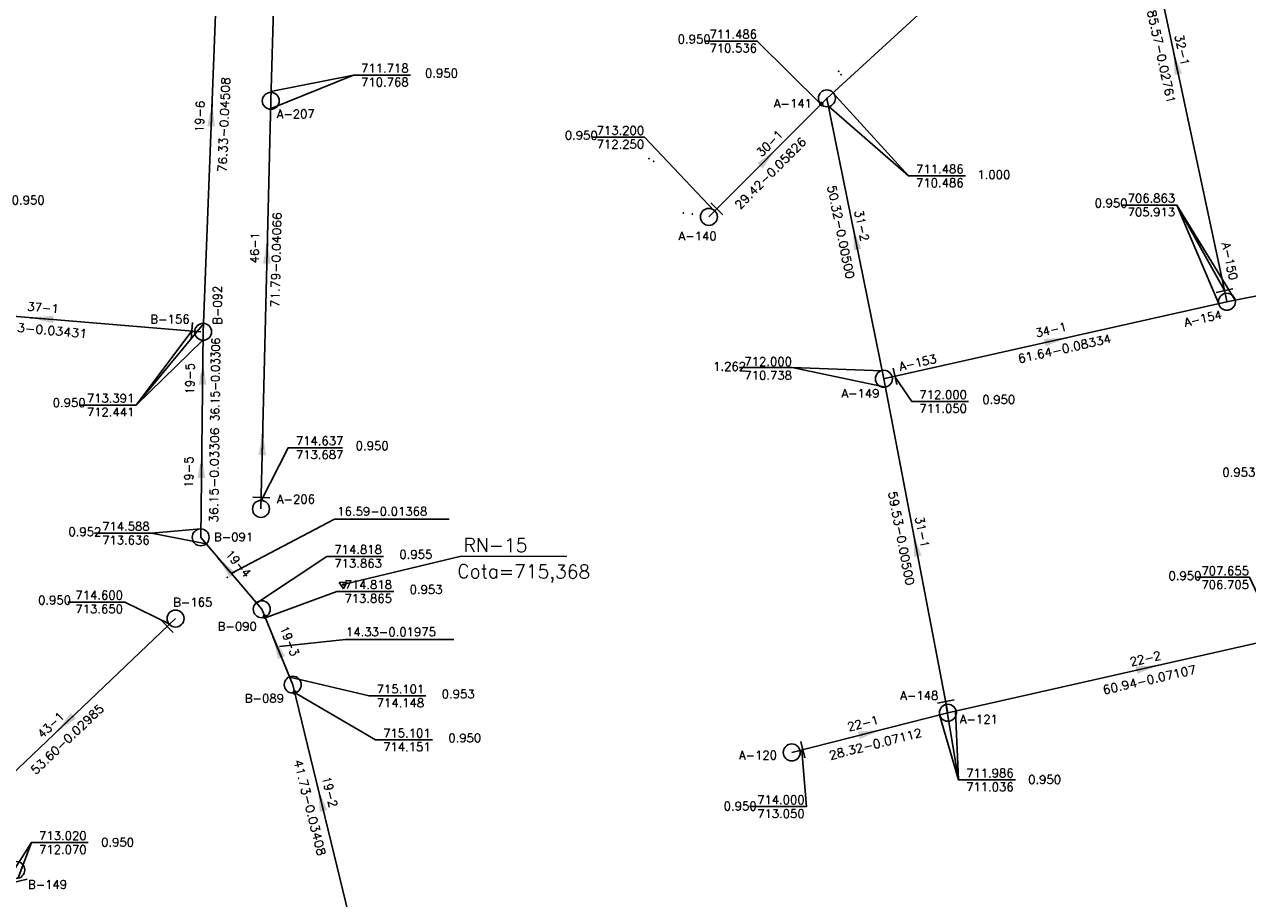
# Model space of a CAD drawing. Extents: x 197221 to 199539, y 8705820 to 8707465.
# Tile 14 of 33: x 197908 to 198123, y 8706210 to 8706363. Entities that reach past the tile are written whole.
import ezdxf
from ezdxf.enums import TextEntityAlignment as Align

# ---------------------------------------------------------------- set-up
doc = ezdxf.new("R2010")
doc.units = 0
doc.header["$LTSCALE"] = 5
doc.header["$MEASUREMENT"] = 0
doc.header["$PDSIZE"] = 0.3
doc.layers.get('0').update_dxf_attribs({"linetype": 'CONTINUOUS'})
for name, color, linetype in [('_RN', 3, 'CONTINUOUS'), ('CRISTA', 7, 'CONTINUOUS'), ('ESTACAO', 5, 'CONTINUOUS'), ('LIDER', 21, 'CONTINUOUS'), ('NUMEROTRECHO', 24, 'CONTINUOUS'), ('NUMPV', 24, 'CONTINUOUS'), ('PE', 7, 'CONTINUOUS'), ('PL', 23, 'CONTINUOUS'), ('PV', 23, 'CONTINUOUS'), ('REDE', 20, 'CONTINUOUS'), ('SETA', 21, 'CONTINUOUS'), ('TEXTOPVS', 24, 'CONTINUOUS'), ('TEXTOTRECHO', 24, 'CONTINUOUS')]:
    doc.layers.add(name, color=color, linetype=linetype)
doc.layers.get('0').freeze()
doc.styles.add('AG2', font='romans.shx', dxfattribs={"height": 3})
doc.styles.add('ROMANS', font='romans.shx', dxfattribs={"width": 0.85})
doc.styles.get("Standard").update_dxf_attribs({"font": 'romans.shx'})

# ---------------------------------------------------------------- blocks, each defined once
blk = doc.blocks.new('Rn')
for points in [[(-0.75, -0.43), (0, 0.87)], [(0, 0.87), (0.75, -0.43)], [(-0.75, -0.43), (0.75, -0.43)]]:
    blk.add_lwpolyline(points)
blk.add_circle((0, 0), 0.122)
blk = doc.blocks.new('SETA')
blk.add_line((2, 0), (-2, 0))
blk.add_solid([(-2, -0.67), (-2, 0.67), (2, 0)])
blk = doc.blocks.new('PV')
blk.add_circle((0, 0), 1.49)
blk = doc.blocks.new('PL')
at = {"layer": 'PL'}
blk.add_line((2.01, 1.49), (2.01, -1.49), dxfattribs=at)
blk.add_circle((0, 0), 1.49, dxfattribs=at)
blk = doc.blocks.new('NODG')
at = {"const_width": 1}
blk.add_lwpolyline([(-0.5, 0, 1), (0.5, 0, 1)], format="xyb", close=True, dxfattribs=at)

msp = doc.modelspace()

# ---------------------------------------------------------------- linework, layer by layer
at = {"layer": '_RN'}
msp.add_line((197985.13, 8706269.98, 715), (198003.74, 8706269.9, 715), dxfattribs=at)
at = {"layer": '_RN', "elevation": -1132.51}
msp.add_lwpolyline([(197985.13, 8706269.98), (197964.42, 8706264.96)], dxfattribs=at)
at = {"layer": 'CRISTA'}
for p in [(198051.92, 8706354.66, 710.96), (198018.18, 8706339.87, 712.99), (198025.81, 8706330.1, 713.5)]:
    msp.add_point(p, dxfattribs=at)
at = {"layer": 'ESTACAO'}
for p in [(198049.44, 8706350.47, 711.49), (198119.77, 8706314.69, 706.86), (198061.44, 8706301.66, 711.89), (197944.04, 8706266.23, 714.7), (198070.71, 8706242.41, 711.99)]:
    msp.add_point(p, dxfattribs=at)
at = {"layer": 'LIDER'}
for p, q in [((197966.21, 8706354.56, 711.72), (197951.58, 8706348.6)), ((198063.79, 8706336.84, 711.49), (198049.76, 8706349.01)), ((198110.97, 8706331.7, 706.86), (198118.33, 8706314.34)), ((198110.97, 8706331.7, 706.86), (198121.24, 8706314.97, 706.86)), ((197928, 8706296.53, 713.39), (197937.78, 8706309.58, 713.39)), ((197928, 8706296.53, 713.39), (197939.73, 8706307.94)), ((198043.33, 8706303.12, 712), (198059.76, 8706299.69)), ((197962.9, 8706276.48, 714.81), (197944.71, 8706266.93, 714.7)), ((197962.9, 8706276.48, 714.82), (197983.03, 8706276.48, 714.82)), ((197930.69, 8706274.01, 714.59), (197940.31, 8706272.13)), ((197964.81, 8706255.28), (197953.23, 8706254.09)), ((197964.81, 8706255.28), (197983.87, 8706255.28)), ((198072.59, 8706230.6, 711.99), (198070.38, 8706244.05, 711.99)), ((198072.59, 8706230.6, 711.99), (198069.25, 8706242.04)), ((197907.24, 8706213.39, 713.02), (197909.59, 8706219.59, 713.02))]:
    msp.add_line(p, q, dxfattribs=at)
for points, elevation in [([(198048.38, 8706349.47), (198037.21, 8706360.55), (198027.91, 8706360.55)], 713.2), ([(197951.7, 8706351.67), (197966.21, 8706354.56), (197976.21, 8706354.56)], 711.72), ([(198050.47, 8706351.41), (198063.79, 8706336.84), (198073.79, 8706336.84)], 711.49), ([(198029.68, 8706330.6), (198017.38, 8706343.64), (198008.08, 8706343.64)], 713.2), ([(198119.35, 8706316.65), (198110.97, 8706331.7), (198101.33, 8706331.7)], 706.86), ([(197939.84, 8706310.81), (197928, 8706296.53), (197918, 8706296.53)], 713.39), ([(198059.18, 8706302.52), (198043.33, 8706303.12), (198034.08, 8706303.12)], 712), ([(198061.47, 8706301.44), (198064.36, 8706297.16), (198074.36, 8706297.16)], 712), ([(197949.98, 8706279.66), (197954.75, 8706289.03), (197964.31, 8706289.03)], 714.64), ([(197939.36, 8706274.75), (197930.69, 8706274.01), (197920.69, 8706274.01)], 714.59), ([(197949.17, 8706261.68), (197961.51, 8706269.92), (197971.51, 8706269.92)], 714.82), ([(198128.78, 8706255.55), (198123.74, 8706266.25), (198114.43, 8706266.25)], 711.99), ([(197950.89, 8706259.17), (197963.29, 8706263.75), (197973.29, 8706263.75)], 714.82), ([(197933.92, 8706258.01), (197925.99, 8706261.89), (197915.99, 8706261.89)], 714.6), ([(197955, 8706248.65), (197968.95, 8706245.38), (197978.95, 8706245.38)], 715.1), ([(197955.86, 8706245.99), (197970.09, 8706237.64), (197980.09, 8706237.64)], 716.52), ([(198072.07, 8706242.72), (198072.59, 8706230.6), (198082.59, 8706230.6)], 711.99), ([(198045.01, 8706235.72), (198045.85, 8706225.9), (198035.85, 8706225.9)], 714), ([(197905.94, 8706213.77), (197909.59, 8706219.59), (197919.59, 8706219.59)], 713.02)]:
    msp.add_lwpolyline(points, dxfattribs=dict(at, elevation=elevation))
at = {"layer": 'PE'}
for p in [(198051.49, 8706355.21, 710.15), (198018.97, 8706339.41, 712.38), (198024.22, 8706330.31, 712.74)]:
    msp.add_point(p, dxfattribs=at)
at = {"layer": 'REDE'}
for p, q in [((197951.67, 8706350.03, 711.72), (197953.83, 8706424.48, 708.03)), ((198049.44, 8706350.47, 711.49), (198101.87, 8706398.51, 704.5)), ((198119.73, 8706314.82, 706.86), (198101.87, 8706398.51, 704.5)), ((197939.78, 8706309.41, 713.39), (197942.75, 8706385.68, 709.95)), ((197949.95, 8706278.26, 714.64), (197951.67, 8706350.03, 711.72)), ((198028.7, 8706329.61, 713.2), (198049.44, 8706350.47, 711.49)), ((198059.46, 8706301.15, 712), (198049.44, 8706350.47, 711.49)), ((198119.77, 8706314.69, 706.86), (198145.79, 8706319.9, 704.81)), ((197939.4, 8706309.42, 713.39), (197883.46, 8706314.04, 711.47)), ((198059.62, 8706301.19, 712), (198119.77, 8706314.69, 706.86)), ((197939.35, 8706273.26, 714.59), (197939.78, 8706309.41, 713.39)), ((198070.64, 8706242.68, 711.99), (198059.46, 8706301.15, 712)), ((197950.08, 8706260.61, 714.82), (197939.35, 8706273.26, 714.59)), ((197955.53, 8706247.35, 715.1), (197950.08, 8706260.61, 714.82)), ((197934.93, 8706258.97, 714.6), (197896.09, 8706222.03, 713)), ((198070.71, 8706242.41, 711.99), (198130.15, 8706255.86, 707.65)), ((197965.39, 8706206.81, 716.52), (197955.53, 8706247.35, 715.1)), ((198043.26, 8706235.43, 714), (198070.71, 8706242.41, 711.99))]:
    msp.add_line(p, q, dxfattribs=at)

# ---------------------------------------------------------------- block references
at = {"layer": '_RN', "xscale": 0.8979219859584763, "yscale": 0.8979219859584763, "zscale": 0.8979219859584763, "rotation": 183.3561931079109}
msp.add_blockref('Rn', (197964.42, 8706264.96), dxfattribs=at)
at = {"layer": 'LIDER', "xscale": 0.4, "yscale": 0.4, "zscale": 0.4}
for p in [(198048.46, 8706349.47, 713.2), (197950.61, 8706259.31, 715.1), (197955.86, 8706245.99, 716.52)]:
    msp.add_blockref('NODG', p, dxfattribs=at)
at = {"layer": 'PL'}
for p, rotation in [((198028.7, 8706329.61), 45.15224164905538), ((198119.77, 8706314.69, 706.86), 102.0479877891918), ((197939.78, 8706309.41, 713.39), 175.2775705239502), ((198059.46, 8706301.15, 712), 12.64831334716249), ((197949.95, 8706278.26), 88.6235862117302), ((197934.93, 8706258.97), 223.5626323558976), ((198070.71, 8706242.41, 711.99), 100.8198885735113), ((198043.26, 8706235.43), 14.26874198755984), ((197906.93, 8706214.76, 713.02), 225.3422750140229), ((197906.93, 8706214.76), 282.7768417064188)]:
    msp.add_blockref('PL', p, dxfattribs=dict(at, rotation=rotation))
at = {"layer": 'PV'}
for p, rotation in [((197951.67, 8706350.03), 77.3084106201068), ((198049.44, 8706350.47), 5.993481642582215), ((198119.77, 8706314.69), 153.558222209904), ((197939.35, 8706273.26), 47.95972812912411), ((197950.08, 8706260.61), 90.34142238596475), ((197955.53, 8706247.35), 73.61638452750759)]:
    msp.add_blockref('PV', p, dxfattribs=dict(at, rotation=rotation))
at = {"layer": 'SETA'}
for p, rotation in [((198110.8, 8706356.67), 102.0620760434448), ((197941.27, 8706347.55), 87.78074748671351), ((198039.07, 8706340.04), 45.15843701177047), ((198054.45, 8706325.81), 101.499105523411), ((197951.03, 8706323.39), 88.63574630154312), ((197911.43, 8706311.73), 175.3017685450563), ((198089.69, 8706307.94), 12.65005946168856), ((197939.7, 8706302.12), 89.33318945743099), ((197950.22, 8706289.71), 88.63574630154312), ((197939.5, 8706285.69), 89.33318945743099), ((198065.05, 8706271.91), 100.8338072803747), ((197943.68, 8706268.16, 714.82), 130.2957029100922), ((197952.8, 8706253.98), 112.3866774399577), ((198105.81, 8706250.34), 12.72668249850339), ((197915.51, 8706240.5), 223.5933074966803), ((198056.99, 8706238.92), 14.27069981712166), ((197960.46, 8706227.08), 103.6847323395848)]:
    msp.add_blockref('SETA', p, dxfattribs=dict(at, rotation=rotation))

# ---------------------------------------------------------------- texts
at = {"layer": '_RN', "style": 'AG2'}
for s, p in [('RN-15', (197985.57, 8706270.72, 715)), ('Cota=715,368', (197984.47, 8706266.12, 715))]:
    msp.add_text(s, height=2.4, rotation=359.749, dxfattribs=at).set_placement(p)
at = {"layer": 'NUMEROTRECHO', "style": 'ROMANS'}
for s, rotation, p in [('32-1', 282.0482, (198111.17, 8706358.79)), ('19-6', 87.7684, (197939.93, 8706347.25)), ('30-1', 45.1521, (198039.91, 8706342.02)), ('31-2', 281.4853, (198054.84, 8706327.93)), ('46-1', 88.6233, (197949.6, 8706324.19)), ('37-1', 355.2776, (197911.57, 8706312.91)), ('34-1', 12.6483, (198089, 8706309.04)), ('19-5', 89.3206, (197938.21, 8706301.15)), ('19-5', 89.3206, (197938.01, 8706284.72)), ('31-1', 280.8201, (198065.46, 8706274.03)), ('19-4', 310.2778, (197945.38, 8706268.15)), ('19-3', 292.3713, (197954.27, 8706254.74)), ('22-2', 12.745, (198105.61, 8706251.21)), ('43-1', 43.5623, (197913.51, 8706239.7)), ('22-1', 14.2687, (198055.96, 8706239.84)), ('19-2', 283.6706, (197961.32, 8706228.33))]:
    msp.add_text(s, height=1.5, rotation=rotation, dxfattribs=at).set_placement(p, align=Align.CENTER)
at = {"layer": 'NUMPV', "style": 'ROMANS'}
for s, p in [('A-207', (197956.06, 8706346.98)), ('A-141', (198043.47, 8706348.83)), ('A-140', (198026.72, 8706325.5)), ('B-156', (197933.95, 8706310.88)), ('A-149', (198055.35, 8706297.83)), ('A-206', (197956.1, 8706279.24)), ('B-091', (197945.13, 8706272.57)), ('B-165', (197937.95, 8706261.1)), ('B-090', (197945.78, 8706256.86)), ('B-089', (197950.54, 8706244.2)), ('A-148', (198065.69, 8706244.7)), ('A-121', (198076.16, 8706240.53)), ('A-120', (198037.33, 8706234.21)), ('B-149', (197912.43, 8706211.46))]:
    msp.add_text(s, height=1.5, dxfattribs=at).set_placement(p, align=Align.CENTER)
for s, rotation, p in [('A-150', 282.0482, (198119.53, 8706321.66)), ('B-092', 90, (197943.04, 8706314.09)), ('A-154', 12.6483, (198115.71, 8706311.03)), ('A-153', 12.6483, (198065.57, 8706303.26, 712))]:
    msp.add_text(s, height=1.5, rotation=rotation, dxfattribs=at).set_placement(p, align=Align.CENTER)
at = {"layer": 'TEXTOPVS', "style": 'ROMANS'}
for s, p in [('   0.950', (198024.43, 8706359.68)), (' 711.486', (198032.46, 8706360.54)), (' 710.536', (198032.46, 8706358.11)), (' 711.718', (197971.21, 8706354.56)), ('   0.950', (197980.01, 8706353.7)), (' 710.768', (197971.21, 8706352.13)), ('   0.950', (198004.59, 8706342.77)), (' 713.200', (198012.62, 8706343.63)), (' 712.250', (198012.62, 8706341.2)), (' 711.486', (198068.79, 8706336.84)), ('   1.000', (198077.12, 8706335.84)), (' 710.486', (198068.79, 8706334.41)), ('   0.950', (197907.35, 8706331.37)), (' 706.863', (198105.97, 8706331.7)), ('   0.950', (198097.72, 8706330.84)), (' 705.913', (198105.97, 8706329.27)), ('   1.262', (198030.67, 8706302.12)), (' 712.000', (198038.6, 8706302.98)), (' 710.738', (198038.6, 8706300.55)), (' 712.000', (198069.36, 8706297.16)), ('   0.950', (197914.54, 8706295.75, -713.39)), (' 713.391', (197923, 8706296.53, -713.39)), ('   0.950', (198077.97, 8706296.3)), (' 712.441', (197923, 8706294.1, -713.39)), (' 711.050', (198069.36, 8706294.73)), (' 714.637', (197959.75, 8706289.03)), (' 713.687', (197959.75, 8706286.6)), ('   0.950', (197967.81, 8706288.17)), ('   0.953', (198120.19, 8706283.51, -705.87)), (' 714.588', (197925.69, 8706274.01)), ('   0.952', (197917.32, 8706273.04)), (' 713.636', (197925.69, 8706271.58)), (' 714.818', (197966.51, 8706269.92, 715)), ('   0.955', (197975.51, 8706269.06, 715)), (' 713.863', (197966.51, 8706267.49, 715)), ('   0.950', (198110.72, 8706265.31)), (' 707.655', (198118.96, 8706266.17)), (' 714.818', (197968.29, 8706263.75, 715)), ('   0.953', (197977.29, 8706262.89, 715)), (' 706.705', (198118.96, 8706263.74)), ('   0.950', (197911.99, 8706261.03, 714)), (' 714.600', (197920.99, 8706261.89, 714)), (' 713.865', (197968.29, 8706261.32, 715)), (' 713.650', (197920.99, 8706259.46, 714)), (' 715.101', (197973.95, 8706245.38)), ('   0.953', (197982.95, 8706244.52)), (' 714.148', (197973.95, 8706242.95)), (' 715.101', (197975.09, 8706237.64)), ('   0.950', (197984.09, 8706236.78)), (' 714.151', (197975.09, 8706235.21)), (' 711.986', (198077.59, 8706230.6)), (' 711.036', (198077.59, 8706228.17)), ('   0.950', (198086.05, 8706229.47)), ('   0.950', (198032.53, 8706224.8)), (' 714.000', (198040.85, 8706225.9)), (' 713.050', (198040.85, 8706223.47)), (' 713.020', (197914.59, 8706219.59)), ('   0.950', (197923.07, 8706218.43)), (' 712.070', (197914.59, 8706217.16))]:
    msp.add_text(s, height=1.5, dxfattribs=at).set_placement(p, align=Align.BOTTOM_CENTER)
at = {"layer": 'TEXTOTRECHO'}
for s, rotation, width, p, p2 in [('85.57-0.02761   ', 282.0481, 0.906221, (198105.78, 8706365.82), (198109.95, 8706346.26)), ('76.33-0.04508   ', 87.7706, 0.906155, (197943.88, 8706337.44), (197944.65, 8706357.42)), ('29.42-0.05826   ', 45.1519, 0.906111, (198034.14, 8706330.83), (198048.25, 8706345.01)), ('50.32-0.00500   ', 281.483, 0.906256, (198049.52, 8706335.01), (198053.5, 8706315.41)), ('71.79-0.04066   ', 88.6248, 0.906138, (197953.15, 8706313.69), (197953.63, 8706333.68)), ('56.13-0.03431   ', 354.7675, 0.937897, (197902.09, 8706309.89), (197922.7, 8706308)), ('36.15-0.03306   ', 89.4411, 0.794572, (197942.6, 8706293.67), (197942.77, 8706311.21)), ('61.64-0.08334   ', 12.6459, 0.90625, (198083.2, 8706303.89), (198102.72, 8706308.26)), ('36.15-0.03306   ', 89.3211, 0.906212, (197942.38, 8706275.84), (197942.61, 8706295.84)), ('59.53-0.00500   ', 280.8211, 0.906178, (198060.23, 8706281.17), (198063.98, 8706261.53)), ('60.94-0.07107   ', 12.7466, 0.90619, (198098.13, 8706245.65), (198117.64, 8706250.06)), ('53.60-0.02985   ', 43.5616, 0.906169, (197910.33, 8706231.44), (197924.83, 8706245.22)), ('28.32-0.07112   ', 14.269, 0.906056, (198050.06, 8706234.14), (198069.44, 8706239.07)), ('41.73-0.03408   ', 284.1294, 0.941142, (197955.7, 8706233.96), (197960.77, 8706213.82))]:
    msp.add_text(s, height=1.5, rotation=rotation, dxfattribs=dict(at, width=width)).set_placement(p, p2, align=Align.FIT)
at = {"layer": 'TEXTOTRECHO', "style": 'ROMANS'}
for s, p in [('  16.59-0.01368  ', (197961.31, 8706277.08, 714.82)), ('  14.33-0.01975  ', (197962.83, 8706255.88))]:
    msp.add_text(s, height=1.5, dxfattribs=at).set_placement(p)

doc.saveas('drawing.dxf')
